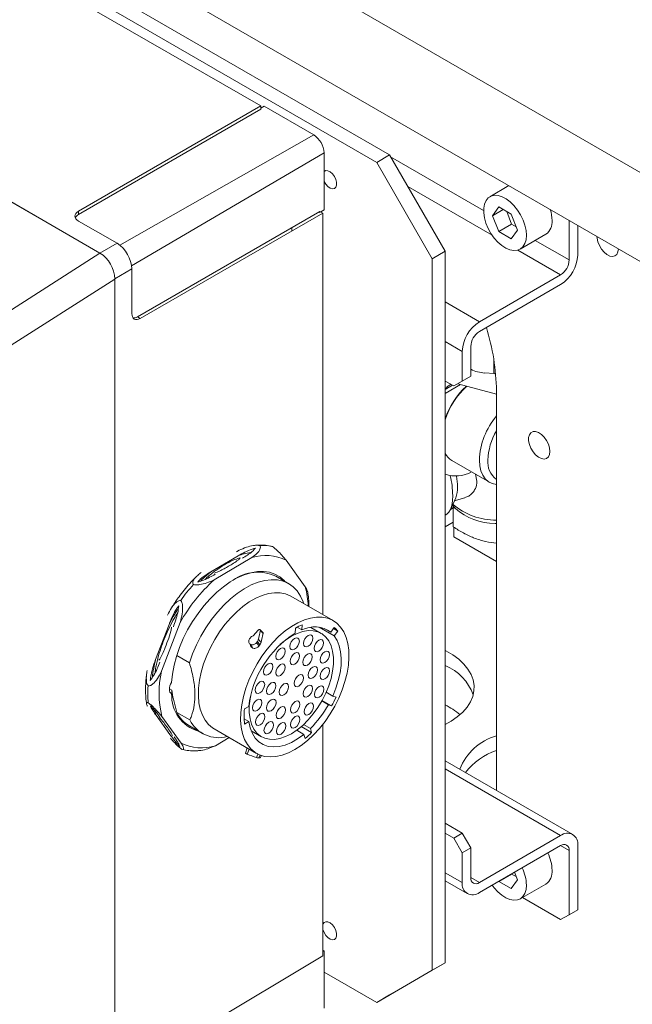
# Model space of a CAD drawing. Header units: millimetres. Extents: x 50 to 2915, y 50 to 2050.
# Tile 34 of 48: x 2258 to 2359, y 1341 to 1504. Entities that reach past the tile are written whole.
import ezdxf

# ---------------------------------------------------------------- set-up
doc = ezdxf.new("R2010")
doc.units = ezdxf.units.MM
doc.header["$LTSCALE"] = 10

msp = doc.modelspace()

# ---------------------------------------------------------------- linework, layer by layer
at = {"color": 7, "linetype": 'Continuous', "lineweight": 15}
for p, q in [((2149.262, 1600.309), (2396.75, 1457.437)), ((2149.262, 1585.611), (2396.75, 1442.74)), ((2318.968, 1481.315), (2217.144, 1540.096)), ((2316.847, 1480.09), (2215.023, 1538.872)), ((2226.756, 1530.361), (2297.689, 1489.412)), ((2184.052, 1515.359), (2271.097, 1465.109)), ((2271.061, 1465.089), (2184.087, 1515.298)), ((2267.537, 1472.006), (2297.689, 1489.412)), ((2297.689, 1488.869), (2267.537, 1471.463)), ((2297.689, 1489.412), (2297.689, 1488.869)), ((2297.689, 1489.03), (2298.261, 1489.349)), ((2306.452, 1484.62), (2298.261, 1489.349)), ((2308.148, 1472.223), (2308.148, 1481.682)), ((2316.847, 1480.09), (2318.968, 1481.315)), ((2318.968, 1481.315), (2328.16, 1465.393)), ((2326.039, 1464.169), (2316.847, 1480.09)), ((2338.718, 1476.24), (2335.56, 1474.417)), ((2336.018, 1471.272), (2337.045, 1472.718)), ((2337.045, 1472.718), (2339.086, 1471.532)), ((2267.537, 1471.463), (2267.537, 1472.006)), ((2307.447, 1471.968), (2277.295, 1454.561)), ((2307.917, 1471.696), (2277.765, 1454.29)), ((2307.306, 1471.886), (2307.447, 1471.805)), ((2307.447, 1471.805), (2307.447, 1471.968)), ((2307.447, 1471.968), (2307.917, 1471.696)), ((2308.148, 1472.223), (2307.586, 1471.888)), ((2307.917, 1471.696), (2307.917, 1405.352)), ((2337.781, 1472.29), (2336.018, 1471.272)), ((2337.034, 1468.641), (2336.018, 1471.272)), ((2338.346, 1471.962), (2339.155, 1469.866)), ((2339.086, 1471.532), (2340.101, 1468.901)), ((2273.925, 1466.713), (2267.549, 1470.394)), ((2302.845, 1469.311), (2302.845, 1468.768)), ((2337.034, 1468.641), (2339.155, 1469.866)), ((2339.155, 1469.866), (2339.894, 1469.437)), ((2348.666, 1463.963), (2348.666, 1470.498)), ((2350.081, 1469.681), (2350.081, 1464.779)), ((2339.075, 1467.456), (2337.034, 1468.641)), ((2340.101, 1468.901), (2339.075, 1467.456)), ((2340.56, 1465.756), (2344.802, 1468.206)), ((2271.097, 1465.109), (2273.925, 1466.713)), ((2252.7, 1453.378), (2271.061, 1465.089)), ((2328.16, 1465.393), (2326.039, 1464.169)), ((2328.16, 1347.811), (2328.16, 1465.393)), ((2326.039, 1346.587), (2326.039, 1464.169)), ((2276.375, 1462.47), (2273.572, 1460.822)), ((2276.375, 1455.106), (2276.375, 1462.47)), ((2333.817, 1453.757), (2347.252, 1461.513)), ((2255.198, 1449.102), (2273.536, 1460.798)), ((2273.536, 1460.798), (2273.536, 1319.544)), ((2273.572, 1460.822), (2273.572, 1319.479)), ((2333.817, 1452.124), (2347.252, 1459.88)), ((2277.295, 1454.561), (2277.765, 1454.29)), ((2330.989, 1448.859), (2330.989, 1443.959)), ((2332.403, 1449.675), (2332.403, 1444.776)), ((2334.715, 1445.282), (2336.238, 1445.188)), ((2336.45, 1445.118), (2336.519, 1445.062)), ((2329.574, 1443.143), (2328.16, 1443.959)), ((2330.709, 1443.384), (2328.16, 1441.912)), ((2330.989, 1443.959), (2329.574, 1443.143)), ((2329.574, 1443.143), (2330.989, 1443.959)), ((2336.646, 1441.794), (2330.282, 1443.498)), ((2332.403, 1444.776), (2330.989, 1443.959)), ((2332.403, 1444.776), (2330.989, 1443.959)), ((2336.646, 1442.323), (2336.646, 1377)), ((2329.287, 1430.798), (2335.474, 1427.226)), ((2333.408, 1427.383), (2333.181, 1428.55)), ((2329.024, 1422.688), (2329.911, 1424.681)), ((2329.669, 1424.137), (2331.425, 1424.654)), ((2329.498, 1422.991), (2329.041, 1422.727)), ((2329.37, 1423.466), (2329.52, 1423.265)), ((2329.498, 1423.019), (2329.52, 1423.265)), ((2329.498, 1419.856), (2329.498, 1423.019)), ((2329.856, 1422.885), (2329.498, 1423.019)), ((2328.16, 1421.803), (2328.163, 1421.804)), ((2336.646, 1420.343), (2336.406, 1420.433)), ((2329.574, 1418.219), (2329.574, 1419.81)), ((2329.574, 1418.219), (2336.646, 1414.137)), ((2294.094, 1415.992), (2293.651, 1415.732)), ((2299.477, 1416.642), (2299.615, 1416.606)), ((2289.417, 1412.422), (2293.934, 1415.074)), ((2289.965, 1411.096), (2296.215, 1414.767)), ((2301.874, 1414.337), (2305.046, 1409.949)), ((2302.312, 1410.467), (2300.16, 1411.709)), ((2309.635, 1404.36), (2302.649, 1408.393)), ((2304.756, 1407.177), (2304.702, 1407.457)), ((2280.297, 1397.927), (2282.522, 1403.75)), ((2281.285, 1395.993), (2284.363, 1404.051)), ((2297.272, 1402.807), (2296.423, 1401.832)), ((2298.028, 1402.396), (2297.592, 1402.846)), ((2298.069, 1402.223), (2297.622, 1402.724)), ((2303.342, 1402.285), (2303.398, 1403.133)), ((2303.683, 1403.288), (2304.47, 1402.834)), ((2304.526, 1403.682), (2304.47, 1402.834)), ((2307.669, 1402.262), (2305.959, 1403.249)), ((2307.351, 1403.269), (2309.832, 1401.837)), ((2309.257, 1402.436), (2308.157, 1403.07)), ((2309.257, 1402.436), (2309.833, 1403.244)), ((2309.699, 1403.055), (2310.408, 1402.645)), ((2310.408, 1402.645), (2309.832, 1401.837)), ((2295.968, 1401.526), (2295.847, 1401.372)), ((2297.551, 1400.379), (2297.13, 1400.911)), ((2297.733, 1400.758), (2297.293, 1401.251)), ((2295.931, 1400.471), (2296.002, 1400.431)), ((2295.931, 1400.471), (2296.24, 1399.902)), ((2296.311, 1399.861), (2296.002, 1400.431)), ((2296.311, 1399.861), (2296.24, 1399.902)), ((2297.4, 1400.186), (2296.979, 1400.719)), ((2283.789, 1398.597), (2285.898, 1397.38)), ((2282.573, 1393.084), (2282.983, 1392.848)), ((2283.818, 1389.201), (2283.264, 1391.369)), ((2307.836, 1391.17), (2309.402, 1390.266)), ((2309.575, 1391.894), (2308.501, 1392.514)), ((2309.575, 1391.894), (2310.122, 1391.689)), ((2280.101, 1389.536), (2280.367, 1388.726)), ((2294.982, 1389.773), (2295.696, 1390.192)), ((2307.789, 1391.086), (2308.855, 1390.471)), ((2309.402, 1390.266), (2308.855, 1390.471)), ((2282.66, 1385.555), (2280.367, 1388.726)), ((2284.514, 1384.13), (2281.342, 1388.518)), ((2285.97, 1387.959), (2283.818, 1389.201)), ((2295.715, 1387.672), (2294.928, 1388.126)), ((2285.874, 1386.962), (2288.025, 1385.72)), ((2289.99, 1386.465), (2296.976, 1382.432)), ((2295.715, 1387.672), (2295.001, 1387.253)), ((2303.626, 1386.248), (2304.807, 1385.566)), ((2306.087, 1385.865), (2304.384, 1386.848)), ((2305.897, 1386.545), (2304.772, 1387.194)), ((2305.897, 1386.545), (2306.087, 1385.865)), ((2307.917, 1387.199), (2307.917, 1348.958)), ((2292.456, 1385.041), (2290.173, 1383.7)), ((2296.1, 1386.171), (2297.81, 1385.183)), ((2304.996, 1384.887), (2304.807, 1385.566)), ((2295.418, 1383.331), (2295.169, 1382.451)), ((2297.577, 1382.168), (2297.347, 1381.677)), ((2297.606, 1381.716), (2297.781, 1382.073)), ((2349.252, 1369.034), (2328.16, 1381.21)), ((2336.646, 1377), (2336.638, 1376.358)), ((2328.16, 1370.878), (2330.989, 1369.246)), ((2328.16, 1369.246), (2329.574, 1368.429)), ((2330.989, 1369.246), (2329.574, 1368.429)), ((2329.574, 1368.429), (2330.989, 1365.98)), ((2330.989, 1369.246), (2332.403, 1366.796)), ((2333.817, 1361.08), (2347.252, 1368.836)), ((2330.989, 1365.98), (2332.403, 1366.796)), ((2332.403, 1366.796), (2332.403, 1361.897)), ((2347.252, 1367.203), (2333.817, 1359.447)), ((2350.081, 1367.203), (2350.081, 1356.588)), ((2330.989, 1365.98), (2330.989, 1361.08)), ((2348.666, 1355.771), (2348.666, 1366.386)), ((2337.034, 1361.266), (2339.155, 1362.491)), ((2339.143, 1362.522), (2339.155, 1362.491)), ((2339.155, 1362.491), (2339.894, 1362.061)), ((2339.612, 1362.793), (2340.101, 1361.526)), ((2328.16, 1361.36), (2331.817, 1359.249)), ((2337.034, 1361.266), (2337.022, 1361.297)), ((2339.075, 1360.081), (2337.034, 1361.266)), ((2340.101, 1361.526), (2339.075, 1360.081)), ((2340.56, 1358.381), (2344.802, 1360.831)), ((2340.938, 1358.6), (2347.252, 1354.955)), ((2347.252, 1354.955), (2348.666, 1355.771)), ((2348.666, 1355.771), (2347.252, 1354.955)), ((2350.081, 1356.588), (2348.666, 1355.771)), ((2350.081, 1356.588), (2348.666, 1355.771)), ((2277.765, 1330.939), (2307.917, 1348.958)), ((2308.148, 1349.798), (2307.917, 1349.931)), ((2307.917, 1349.665), (2308.148, 1349.798)), ((2308.148, 1349.798), (2308.148, 1340.339)), ((2328.16, 1347.811), (2318.968, 1342.503)), ((2326.039, 1346.587), (2328.16, 1347.811)), ((2308.148, 1346.3), (2316.847, 1341.278)), ((2316.847, 1341.278), (2326.039, 1346.587)), ((2318.968, 1342.503), (2316.847, 1341.278))]:
    msp.add_line(p, q, dxfattribs=at)
at = {"color": 8, "linetype": 'Continuous', "lineweight": 15}
for p, q in [((2306.452, 1484.62), (2274.36, 1466.417)), ((2276.336, 1462.994), (2308.148, 1481.682)), ((2319.147, 1481.004), (2334.524, 1472.127)), ((2335.939, 1468.044), (2321.976, 1476.105)), ((2343.059, 1467.2), (2348.666, 1463.963)), ((2347.252, 1461.513), (2340.18, 1465.596)), ((2328.16, 1457.023), (2333.817, 1453.757)), ((2328.16, 1450.491), (2330.989, 1448.859)), ((2336.238, 1447.334), (2336.238, 1445.188)), ((2336.45, 1445.755), (2336.45, 1445.118)), ((2328.16, 1442.544), (2329.386, 1443.251)), ((2330.282, 1443.551), (2330.282, 1443.498)), ((2328.16, 1419.852), (2329.498, 1420.624)), ((2295.774, 1383.126), (2295.427, 1382.305)), ((2297.201, 1382.311), (2296.962, 1381.745)), ((2328.16, 1379.857), (2347.252, 1368.836)), ((2348.666, 1366.386), (2347.252, 1367.203)), ((2330.989, 1361.08), (2328.16, 1362.713)), ((2333.817, 1361.08), (2332.403, 1361.897))]:
    msp.add_line(p, q, dxfattribs=at)
at = {"color": 7, "linetype": 'Continuous', "lineweight": 15, "flags": 128}
for points in [[(2308.148, 1476.935), (2308.43, 1476.472), (2308.782, 1476.091), (2309.165, 1475.833), (2309.537, 1475.727), (2309.859, 1475.784), (2310.094, 1475.998), (2310.219, 1476.346), (2310.219, 1476.789), (2310.094, 1477.281), (2309.859, 1477.767), (2309.537, 1478.195), (2309.165, 1478.519), (2308.782, 1478.703), (2308.43, 1478.728), (2308.148, 1478.591)], [(2341.595, 1468.033), (2341.529, 1467.299), (2341.338, 1466.665), (2341.028, 1466.155), (2340.611, 1465.787), (2340.102, 1465.575), (2339.518, 1465.526), (2338.882, 1465.641), (2338.217, 1465.917), (2337.546, 1466.344), (2336.893, 1466.906), (2336.282, 1467.583), (2335.736, 1468.351), (2335.274, 1469.181), (2334.912, 1470.044), (2334.664, 1470.909), (2334.539, 1471.744), (2334.541, 1472.519), (2334.671, 1473.206), (2334.922, 1473.78), (2335.287, 1474.221), (2335.753, 1474.512), (2336.302, 1474.644), (2336.914, 1474.611), (2337.568, 1474.414), (2338.239, 1474.061), (2338.904, 1473.564), (2339.538, 1472.941), (2340.12, 1472.216), (2340.626, 1471.413), (2341.04, 1470.563), (2341.346, 1469.695), (2341.533, 1468.841), (2341.595, 1468.033)], [(2356.798, 1465.801), (2356.732, 1465.288), (2356.541, 1464.888), (2356.237, 1464.633), (2355.844, 1464.539), (2355.39, 1464.615), (2354.91, 1464.854), (2354.438, 1465.239), (2354.011, 1465.742), (2353.659, 1466.324), (2353.409, 1466.944), (2353.279, 1467.554), (2353.263, 1467.844)], [(2345.484, 1432.321), (2345.419, 1431.808), (2345.227, 1431.409), (2344.923, 1431.153), (2344.53, 1431.06), (2344.076, 1431.136), (2343.596, 1431.375), (2343.125, 1431.76), (2342.697, 1432.263), (2342.345, 1432.845), (2342.095, 1433.465), (2341.965, 1434.075), (2341.965, 1434.631), (2342.095, 1435.091), (2342.345, 1435.422), (2342.697, 1435.598), (2343.125, 1435.607), (2343.596, 1435.448), (2344.076, 1435.133), (2344.53, 1434.685), (2344.923, 1434.137), (2345.227, 1433.531), (2345.419, 1432.91), (2345.484, 1432.321)], [(2333.817, 1430.889), (2333.88, 1429.952), (2334.068, 1429.109), (2334.377, 1428.378), (2334.8, 1427.777), (2335.327, 1427.318), (2335.947, 1427.011), (2336.646, 1426.865)], [(2329.41, 1425.03), (2329.369, 1424.15), (2329.248, 1423.383), (2329.05, 1422.749), (2328.78, 1422.262), (2328.444, 1421.936), (2328.163, 1421.804)], [(2282.94, 1394.146), (2283.083, 1395.539), (2283.352, 1396.979), (2283.743, 1398.447), (2284.251, 1399.924), (2284.87, 1401.393), (2285.591, 1402.834), (2286.407, 1404.232), (2287.308, 1405.567), (2288.281, 1406.824), (2289.315, 1407.987), (2290.397, 1409.041), (2291.514, 1409.974), (2292.651, 1410.774), (2293.795, 1411.431), (2294.932, 1411.936), (2296.047, 1412.285), (2297.127, 1412.471), (2298.158, 1412.494), (2299.128, 1412.352), (2300.024, 1412.048), (2300.836, 1411.584), (2301.553, 1410.968), (2301.679, 1410.832)], [(2289.417, 1412.422), (2288.427, 1411.572), (2287.795, 1410.975)], [(2304.702, 1407.457), (2304.26, 1408.43), (2303.699, 1409.268), (2303.028, 1409.961), (2302.254, 1410.5), (2301.388, 1410.877), (2300.442, 1411.089), (2299.427, 1411.131), (2298.356, 1411.004), (2297.244, 1410.709), (2296.105, 1410.25), (2294.954, 1409.633), (2293.806, 1408.867), (2292.675, 1407.96), (2291.577, 1406.924), (2290.525, 1405.774), (2289.534, 1404.525), (2288.616, 1403.191), (2287.784, 1401.791), (2287.047, 1400.344), (2286.416, 1398.867), (2285.898, 1397.38)], [(2302.649, 1408.393), (2302.555, 1408.446), (2301.751, 1408.782), (2300.872, 1408.958), (2299.928, 1408.973), (2298.934, 1408.825), (2297.903, 1408.518), (2296.85, 1408.055), (2295.789, 1407.442), (2294.736, 1406.689), (2293.705, 1405.807), (2292.71, 1404.806), (2291.767, 1403.702), (2290.887, 1402.51), (2290.084, 1401.247), (2289.368, 1399.93), (2288.749, 1398.578), (2288.237, 1397.209), (2287.839, 1395.844), (2287.559, 1394.501), (2287.403, 1393.2), (2287.371, 1391.957), (2287.465, 1390.792), (2287.684, 1389.719), (2288.024, 1388.755), (2288.48, 1387.913), (2289.046, 1387.204), (2289.714, 1386.639), (2289.99, 1386.465)], [(2303.305, 1383.059), (2302.247, 1382.52), (2301.203, 1382.134), (2300.188, 1381.906), (2299.218, 1381.84), (2298.304, 1381.935), (2297.461, 1382.192), (2296.7, 1382.605), (2296.032, 1383.171), (2295.466, 1383.88), (2295.01, 1384.722), (2294.67, 1385.686), (2294.452, 1386.759), (2294.357, 1387.924), (2294.389, 1389.167), (2294.545, 1390.468), (2294.825, 1391.811), (2295.224, 1393.176), (2295.736, 1394.545), (2296.354, 1395.897), (2297.07, 1397.214), (2297.873, 1398.477), (2298.753, 1399.669), (2299.697, 1400.773), (2300.691, 1401.773), (2301.722, 1402.656), (2302.775, 1403.409), (2303.836, 1404.021), (2304.889, 1404.485), (2305.92, 1404.792), (2306.914, 1404.94), (2307.858, 1404.925), (2308.737, 1404.749), (2309.541, 1404.413), (2310.257, 1403.923), (2310.875, 1403.284), (2311.387, 1402.507), (2311.786, 1401.602), (2312.065, 1400.582), (2312.222, 1399.461), (2312.253, 1398.255), (2312.159, 1396.981), (2311.941, 1395.656), (2311.601, 1394.3), (2311.145, 1392.931), (2310.579, 1391.568), (2309.91, 1390.232), (2309.149, 1388.939), (2308.306, 1387.709), (2307.393, 1386.559), (2306.423, 1385.505), (2305.408, 1384.562), (2304.364, 1383.742), (2303.305, 1383.059)], [(2302.74, 1401.774), (2303.689, 1402.247), (2304.621, 1402.561), (2305.517, 1402.711), (2306.362, 1402.693), (2307.14, 1402.508), (2307.835, 1402.159), (2308.436, 1401.654), (2308.93, 1401), (2309.309, 1400.211), (2309.566, 1399.301), (2309.696, 1398.288), (2309.696, 1397.189), (2309.566, 1396.025), (2309.309, 1394.819), (2308.93, 1393.592), (2308.436, 1392.368), (2307.835, 1391.169), (2307.14, 1390.017), (2306.362, 1388.935), (2305.517, 1387.942), (2304.621, 1387.056), (2303.689, 1386.295), (2302.74, 1385.672), (2301.79, 1385.198), (2300.859, 1384.884), (2299.962, 1384.735), (2299.117, 1384.752), (2298.34, 1384.937), (2297.644, 1385.286), (2297.044, 1385.792), (2296.549, 1386.445), (2296.17, 1387.234), (2295.913, 1388.144), (2295.784, 1389.158), (2295.784, 1390.257), (2295.913, 1391.42), (2296.025, 1392.014)], [(2300.862, 1400.392), (2301.79, 1401.151), (2302.74, 1401.774)], [(2303.282, 1399.64), (2302.984, 1399.536), (2302.732, 1399.585), (2302.563, 1399.779), (2302.504, 1400.089), (2302.563, 1400.467), (2302.732, 1400.856), (2302.984, 1401.196), (2303.282, 1401.436), (2303.58, 1401.54), (2303.832, 1401.491), (2304.001, 1401.296), (2304.06, 1400.987), (2304.001, 1400.609), (2303.832, 1400.22), (2303.58, 1399.88), (2303.282, 1399.64)], [(2305.525, 1400.118), (2305.228, 1400.015), (2304.975, 1400.064), (2304.807, 1400.258), (2304.747, 1400.567), (2304.807, 1400.945), (2304.975, 1401.334), (2305.228, 1401.674), (2305.525, 1401.914), (2305.823, 1402.018), (2306.075, 1401.969), (2306.244, 1401.775), (2306.303, 1401.465), (2306.244, 1401.087), (2306.075, 1400.699), (2305.823, 1400.358), (2305.525, 1400.118)], [(2307.287, 1399.335), (2306.989, 1399.232), (2306.737, 1399.281), (2306.568, 1399.475), (2306.509, 1399.784), (2306.568, 1400.162), (2306.737, 1400.551), (2306.989, 1400.891), (2307.287, 1401.132), (2307.585, 1401.235), (2307.837, 1401.186), (2308.006, 1400.992), (2308.065, 1400.682), (2308.006, 1400.304), (2307.837, 1399.916), (2307.585, 1399.575), (2307.287, 1399.335)], [(2309.832, 1401.837), (2310.301, 1401.091), (2310.653, 1400.215), (2310.881, 1399.224), (2310.98, 1398.135), (2310.95, 1396.965), (2310.79, 1395.735), (2310.504, 1394.465), (2310.097, 1393.178), (2309.575, 1391.894)], [(2300.945, 1397.983), (2300.647, 1397.88), (2300.395, 1397.929), (2300.226, 1398.123), (2300.167, 1398.432), (2300.226, 1398.81), (2300.395, 1399.199), (2300.647, 1399.539), (2300.945, 1399.779), (2301.242, 1399.883), (2301.495, 1399.834), (2301.663, 1399.64), (2301.723, 1399.33), (2301.663, 1398.952), (2301.495, 1398.564), (2301.242, 1398.223), (2300.945, 1397.983)], [(2308.263, 1397.427), (2307.965, 1397.323), (2307.713, 1397.372), (2307.544, 1397.566), (2307.485, 1397.876), (2307.544, 1398.254), (2307.713, 1398.642), (2307.965, 1398.983), (2308.263, 1399.223), (2308.56, 1399.326), (2308.813, 1399.277), (2308.981, 1399.083), (2309.04, 1398.774), (2308.981, 1398.396), (2308.813, 1398.007), (2308.56, 1397.667), (2308.263, 1397.427)], [(2328.16, 1387.222), (2329.146, 1387.769), (2330.175, 1388.475), (2331.059, 1389.244), (2331.784, 1390.066), (2332.343, 1390.931), (2332.727, 1391.827), (2332.932, 1392.742), (2332.955, 1393.664), (2332.795, 1394.583), (2332.456, 1395.484), (2331.94, 1396.358), (2331.255, 1397.192), (2330.41, 1397.975), (2329.416, 1398.698), (2328.286, 1399.35), (2328.16, 1399.414)], [(2303.323, 1397.188), (2303.026, 1397.085), (2302.773, 1397.134), (2302.605, 1397.328), (2302.545, 1397.637), (2302.605, 1398.015), (2302.773, 1398.404), (2303.026, 1398.744), (2303.323, 1398.984), (2303.621, 1399.088), (2303.873, 1399.039), (2304.042, 1398.845), (2304.101, 1398.535), (2304.042, 1398.157), (2303.873, 1397.769), (2303.621, 1397.428), (2303.323, 1397.188)], [(2305.428, 1397.028), (2305.131, 1396.924), (2304.878, 1396.974), (2304.71, 1397.168), (2304.65, 1397.477), (2304.71, 1397.855), (2304.878, 1398.244), (2305.131, 1398.584), (2305.428, 1398.824), (2305.726, 1398.928), (2305.978, 1398.879), (2306.147, 1398.685), (2306.206, 1398.375), (2306.147, 1397.997), (2305.978, 1397.609), (2305.726, 1397.268), (2305.428, 1397.028)], [(2298.918, 1395.434), (2298.62, 1395.331), (2298.368, 1395.38), (2298.199, 1395.574), (2298.14, 1395.884), (2298.199, 1396.261), (2298.368, 1396.65), (2298.62, 1396.991), (2298.918, 1397.231), (2299.216, 1397.334), (2299.468, 1397.285), (2299.637, 1397.091), (2299.696, 1396.782), (2299.637, 1396.404), (2299.468, 1396.015), (2299.216, 1395.675), (2298.918, 1395.434)], [(2300.945, 1395.306), (2300.648, 1395.203), (2300.395, 1395.252), (2300.227, 1395.446), (2300.168, 1395.756), (2300.227, 1396.133), (2300.395, 1396.522), (2300.648, 1396.863), (2300.945, 1397.103), (2301.243, 1397.206), (2301.495, 1397.157), (2301.664, 1396.963), (2301.723, 1396.654), (2301.664, 1396.276), (2301.495, 1395.887), (2301.243, 1395.547), (2300.945, 1395.306)], [(2306.275, 1394.901), (2305.977, 1394.798), (2305.725, 1394.847), (2305.557, 1395.041), (2305.497, 1395.35), (2305.557, 1395.728), (2305.725, 1396.117), (2305.977, 1396.457), (2306.275, 1396.697), (2306.573, 1396.801), (2306.825, 1396.752), (2306.994, 1396.558), (2307.053, 1396.248), (2306.994, 1395.87), (2306.825, 1395.482), (2306.573, 1395.141), (2306.275, 1394.901)], [(2308.283, 1394.722), (2307.985, 1394.619), (2307.733, 1394.668), (2307.564, 1394.862), (2307.505, 1395.171), (2307.564, 1395.549), (2307.733, 1395.938), (2307.985, 1396.278), (2308.283, 1396.519), (2308.581, 1396.622), (2308.833, 1396.573), (2309.002, 1396.379), (2309.061, 1396.069), (2309.002, 1395.692), (2308.833, 1395.303), (2308.581, 1394.962), (2308.283, 1394.722)], [(2303.977, 1393.551), (2303.679, 1393.448), (2303.427, 1393.497), (2303.259, 1393.691), (2303.199, 1394), (2303.259, 1394.378), (2303.427, 1394.767), (2303.679, 1395.107), (2303.977, 1395.348), (2304.275, 1395.451), (2304.527, 1395.402), (2304.696, 1395.208), (2304.755, 1394.898), (2304.696, 1394.521), (2304.527, 1394.132), (2304.275, 1393.791), (2303.977, 1393.551)], [(2282.94, 1394.146), (2282.783, 1393.861), (2282.665, 1393.565), (2282.594, 1393.271), (2282.571, 1392.994), (2282.598, 1392.746), (2282.673, 1392.538), (2282.794, 1392.382), (2282.954, 1392.283)], [(2297.552, 1392.434), (2297.254, 1392.331), (2297.002, 1392.38), (2296.833, 1392.574), (2296.774, 1392.884), (2296.833, 1393.262), (2297.002, 1393.65), (2297.254, 1393.991), (2297.552, 1394.231), (2297.85, 1394.334), (2298.102, 1394.285), (2298.271, 1394.091), (2298.33, 1393.782), (2298.271, 1393.404), (2298.102, 1393.015), (2297.85, 1392.675), (2297.552, 1392.434)], [(2299.407, 1392.263), (2299.109, 1392.16), (2298.857, 1392.209), (2298.688, 1392.403), (2298.629, 1392.713), (2298.688, 1393.09), (2298.857, 1393.479), (2299.109, 1393.82), (2299.407, 1394.06), (2299.705, 1394.163), (2299.957, 1394.114), (2300.126, 1393.92), (2300.185, 1393.611), (2300.126, 1393.233), (2299.957, 1392.844), (2299.705, 1392.504), (2299.407, 1392.263)], [(2301.502, 1392.098), (2301.205, 1391.994), (2300.952, 1392.043), (2300.784, 1392.237), (2300.725, 1392.547), (2300.784, 1392.925), (2300.952, 1393.313), (2301.205, 1393.654), (2301.502, 1393.894), (2301.8, 1393.998), (2302.052, 1393.948), (2302.221, 1393.754), (2302.28, 1393.445), (2302.221, 1393.067), (2302.052, 1392.678), (2301.8, 1392.338), (2301.502, 1392.098)], [(2305.468, 1391.802), (2305.17, 1391.699), (2304.918, 1391.748), (2304.749, 1391.942), (2304.69, 1392.252), (2304.749, 1392.63), (2304.918, 1393.018), (2305.17, 1393.359), (2305.468, 1393.599), (2305.766, 1393.702), (2306.018, 1393.653), (2306.186, 1393.459), (2306.246, 1393.15), (2306.186, 1392.772), (2306.018, 1392.383), (2305.766, 1392.043), (2305.468, 1391.802)], [(2307.345, 1391.69), (2307.047, 1391.586), (2306.795, 1391.635), (2306.626, 1391.829), (2306.567, 1392.139), (2306.626, 1392.517), (2306.795, 1392.906), (2307.047, 1393.246), (2307.345, 1393.486), (2307.643, 1393.59), (2307.895, 1393.541), (2308.064, 1393.346), (2308.123, 1393.037), (2308.064, 1392.659), (2307.895, 1392.27), (2307.643, 1391.93), (2307.345, 1391.69)], [(2297.083, 1389.502), (2296.785, 1389.398), (2296.533, 1389.448), (2296.364, 1389.642), (2296.305, 1389.951), (2296.364, 1390.329), (2296.533, 1390.718), (2296.785, 1391.058), (2297.083, 1391.298), (2297.381, 1391.402), (2297.633, 1391.353), (2297.802, 1391.159), (2297.861, 1390.849), (2297.802, 1390.471), (2297.633, 1390.083), (2297.381, 1389.742), (2297.083, 1389.502)], [(2299.428, 1389.483), (2299.13, 1389.379), (2298.878, 1389.428), (2298.709, 1389.623), (2298.65, 1389.932), (2298.709, 1390.31), (2298.878, 1390.699), (2299.13, 1391.039), (2299.428, 1391.279), (2299.726, 1391.383), (2299.978, 1391.334), (2300.147, 1391.14), (2300.206, 1390.83), (2300.147, 1390.452), (2299.978, 1390.063), (2299.726, 1389.723), (2299.428, 1389.483)], [(2300.999, 1388.266), (2300.701, 1388.163), (2300.449, 1388.212), (2300.28, 1388.406), (2300.221, 1388.715), (2300.28, 1389.093), (2300.449, 1389.482), (2300.701, 1389.822), (2300.999, 1390.062), (2301.296, 1390.166), (2301.549, 1390.117), (2301.717, 1389.923), (2301.777, 1389.613), (2301.717, 1389.235), (2301.549, 1388.847), (2301.296, 1388.506), (2300.999, 1388.266)], [(2303.384, 1389.182), (2303.086, 1389.079), (2302.834, 1389.128), (2302.665, 1389.322), (2302.606, 1389.631), (2302.665, 1390.009), (2302.834, 1390.398), (2303.086, 1390.738), (2303.384, 1390.978), (2303.682, 1391.082), (2303.934, 1391.033), (2304.103, 1390.839), (2304.162, 1390.529), (2304.103, 1390.151), (2303.934, 1389.763), (2303.682, 1389.422), (2303.384, 1389.182)], [(2305.611, 1388.853), (2305.313, 1388.75), (2305.061, 1388.799), (2304.892, 1388.993), (2304.833, 1389.303), (2304.892, 1389.681), (2305.061, 1390.069), (2305.313, 1390.41), (2305.611, 1390.65), (2305.908, 1390.753), (2306.161, 1390.704), (2306.329, 1390.51), (2306.389, 1390.201), (2306.329, 1389.823), (2306.161, 1389.434), (2305.908, 1389.094), (2305.611, 1388.853)], [(2297.592, 1387.144), (2297.295, 1387.04), (2297.042, 1387.09), (2296.874, 1387.284), (2296.814, 1387.593), (2296.874, 1387.971), (2297.042, 1388.36), (2297.295, 1388.7), (2297.592, 1388.94), (2297.89, 1389.044), (2298.142, 1388.995), (2298.311, 1388.801), (2298.37, 1388.491), (2298.311, 1388.113), (2298.142, 1387.725), (2297.89, 1387.384), (2297.592, 1387.144)], [(2303.38, 1386.704), (2303.082, 1386.6), (2302.83, 1386.649), (2302.662, 1386.843), (2302.602, 1387.153), (2302.662, 1387.531), (2302.83, 1387.92), (2303.082, 1388.26), (2303.38, 1388.5), (2303.678, 1388.604), (2303.93, 1388.555), (2304.099, 1388.361), (2304.158, 1388.051), (2304.099, 1387.673), (2303.93, 1387.284), (2303.678, 1386.944), (2303.38, 1386.704)], [(2304.807, 1385.566), (2303.782, 1384.821), (2302.749, 1384.231), (2301.726, 1383.806), (2300.732, 1383.556), (2299.784, 1383.483), (2298.9, 1383.59), (2298.095, 1383.874), (2297.385, 1384.331), (2296.782, 1384.951), (2296.297, 1385.725), (2295.939, 1386.637), (2295.715, 1387.672)], [(2298.991, 1385.768), (2298.694, 1385.665), (2298.441, 1385.714), (2298.273, 1385.908), (2298.214, 1386.217), (2298.273, 1386.595), (2298.441, 1386.984), (2298.694, 1387.324), (2298.991, 1387.565), (2299.289, 1387.668), (2299.541, 1387.619), (2299.71, 1387.425), (2299.769, 1387.115), (2299.71, 1386.737), (2299.541, 1386.349), (2299.289, 1386.008), (2298.991, 1385.768)], [(2301.039, 1385.612), (2300.741, 1385.509), (2300.489, 1385.558), (2300.32, 1385.752), (2300.261, 1386.062), (2300.32, 1386.44), (2300.489, 1386.828), (2300.741, 1387.169), (2301.039, 1387.409), (2301.336, 1387.512), (2301.589, 1387.463), (2301.757, 1387.269), (2301.817, 1386.96), (2301.757, 1386.582), (2301.589, 1386.193), (2301.336, 1385.853), (2301.039, 1385.612)], [(2341.595, 1360.658), (2341.529, 1359.923), (2341.338, 1359.29), (2341.028, 1358.78), (2340.611, 1358.412), (2340.102, 1358.2), (2339.518, 1358.15), (2338.882, 1358.266), (2338.217, 1358.542), (2337.546, 1358.969), (2336.893, 1359.531), (2336.282, 1360.208), (2335.938, 1360.671)], [(2307.917, 1353.561), (2307.965, 1353.317), (2308.148, 1352.821), (2308.43, 1352.358), (2308.782, 1351.977), (2309.165, 1351.719), (2309.537, 1351.613), (2309.859, 1351.67), (2310.094, 1351.884), (2310.219, 1352.231), (2310.219, 1352.675), (2310.094, 1353.166), (2309.859, 1353.652), (2309.537, 1354.081), (2309.165, 1354.405), (2308.782, 1354.589), (2308.43, 1354.614), (2308.148, 1354.476), (2307.965, 1354.192), (2307.917, 1354.003)]]:
    msp.add_lwpolyline(points, dxfattribs=at)
at = {"color": 7, "linetype": 'Continuous', "lineweight": 15}
for centre, radius, start, end in [((2304.466, 1481.515), 3.686, 2.60548, 57.39452), ((2339.518, 1470.387), 6.321, 0.85985, 17.62671), ((2343.381, 1470.226), 2.47, 305.11632, 5.95534), ((2271.056, 1462.227), 5.325, 2.60548, 57.39452), ((2268.198, 1460.578), 5.379, 2.60548, 57.39452), ((2343.94, 1465.059), 6.147, 302.60548, 357.39452), ((2345.596, 1464.103), 3.074, 302.60548, 357.39452), ((2337.13, 1448.579), 6.147, 122.60548, 177.39452), ((2335.473, 1449.535), 3.074, 122.60548, 177.39452), ((2299.511, 1441.79), 37.138, 0.82288, 17.23959), ((2335.08, 1451.354), 6.084, 243.89527, 266.56174), ((2336.228, 1444.806), 0.383, 54.56696, 88.44458), ((2340.336, 1433.641), 12.83, 132.36466, 161.61987), ((2340.774, 1433.39), 13.275, 132.92906, 161.83455), ((2345.896, 1430.396), 12.089, 139.92426, 177.66438), ((2345.241, 1430.566), 10.015, 149.12334, 178.15104), ((2330.814, 1433.353), 2.976, 206.91475, 239.13144), ((2338.703, 1430.525), 3.491, 174.01438, 233.88618), ((2329.95, 1433.47), 5.207, 249.8984, 299.46592), ((2313.865, 1424.798), 15.546, 0.85598, 13.07146), ((2319.159, 1426.314), 11.042, 0.64187, 10.09354), ((2325.866, 1426.249), 4.338, 338.8098, 2.49333), ((2336.532, 1431.874), 10.894, 229.3412, 270.59566), ((2333.231, 1426.207), 4.736, 218.41394, 224.55299), ((2336.465, 1430.566), 10.133, 229.2894, 269.66916), ((2337.208, 1434.962), 14.551, 266.84034, 267.78346), ((2297.538, 1405.512), 10.219, 99.00254, 110.65199), ((2297.996, 1409.205), 7.576, 77.65817, 93.64436), ((2298.537, 1407.886), 7.263, 62.65264, 108.64989), ((2297.196, 1405.331), 7.033, 65.07027, 125.58258), ((2308.726, 1390.427), 27.914, 132.22956, 150.78478), ((2309.015, 1390.318), 30.085, 138.32377, 144.69057), ((2292.57, 1406.52), 12.939, 0.98746, 15.36611), ((2308.88, 1390.178), 29.647, 147.06976, 152.75565), ((2308.279, 1394.531), 9.89, 112.30315, 119.57397), ((2306.539, 1398.731), 4.595, 53.7408, 116.75853), ((2307.042, 1399.988), 4.289, 38.27822, 49.38549), ((2312.386, 1388.102), 16.821, 122.52457, 172.8623), ((2301.233, 1392.594), 21.604, 165.70829, 173.58277), ((2296.945, 1392.374), 16.073, 166.98817, 193.88161), ((2324.967, 1389.268), 8.333, 19.82353, 67.46701), ((2296.261, 1392.305), 17.245, 175.81982, 185.04996), ((2292.215, 1393.839), 9.285, 186.12857, 195.42798), ((2289.144, 1392.028), 6.196, 177.63935, 253.57969), ((2291.628, 1400.145), 20.335, 330.93434, 335.42985), ((2305.933, 1388.596), 11.014, 173.86525, 187.00453), ((2293.283, 1399.126), 17.816, 315.07444, 330.93198), ((2322.86, 1379.682), 11.986, 49.73222, 63.75637), ((2288.537, 1391.469), 5.235, 205.67003, 239.4237), ((2290.718, 1390.326), 5.306, 206.49511, 285.66114), ((2295.03, 1397.087), 15.753, 309.244, 314.57397), ((2339.238, 1376.402), 9.31, 106.16915, 158.4903), ((2287.85, 1390.581), 7.263, 242.65264, 288.64989), ((2340.329, 1372.175), 11.333, 108.96661, 141.1672), ((2348.356, 1367.482), 1.747, 350.78596, 129.20329), ((2347.804, 1366.526), 0.873, 350.78596, 129.20329), ((2338.882, 1362.916), 6.958, 1.57243, 26.10739), ((2334.639, 1360.467), 6.958, 1.57243, 26.10739), ((2333.265, 1361.757), 0.873, 170.78596, 309.20329), ((2343.381, 1362.851), 2.47, 305.11632, 5.95534), ((2332.713, 1360.801), 1.747, 170.78596, 309.20329)]:
    msp.add_arc(centre, radius, start, end, dxfattribs=at)
for centre, major_axis, ratio, start_param, end_param in [((2268.963, 1471.196), (2, -0.015), 0.5722274, 2.3692083, 3.9312779), ((2268.963, 1470.653), (2, -0.015), 0.5722274, 2.3692083, 2.9063408), ((2277.777, 1455.93), (0.987, 1.74), 0.5723212, 2.3518254, 3.9138951), ((2277.307, 1456.202), (0.987, 1.74), 0.5723212, 3.3767839, 3.9138951), ((2329.221, 1442.886), (1.496, 0.28), 0.410685, 0.7086704, 0.7671854), ((2303.112, 1393.508), (-0.71, 15.68), 0.4044848, 0.9243408, 1.0360904), ((2302.878, 1393.643), (6.465, 12.038), 0.6461818, 1.2977886, 1.3160913), ((2303.112, 1393.508), (-0.658, 14.532), 0.4044848, 0.9094825, 1.0302393), ((2302.878, 1393.643), (5.991, 11.156), 0.6461818, 1.2977886, 1.3175371), ((2303.112, 1393.508), (15.299, 2.042), 0.809177, 4.0818943, 4.1936439)]:
    msp.add_ellipse(centre, major_axis=major_axis, ratio=ratio, start_param=start_param, end_param=end_param, dxfattribs=at)
for points, knots in [([(2329.101, 1443.416), (2328.938, 1443.317), (2328.573, 1443.097), (2328.294, 1442.747), (2328.162, 1442.546), (2328.16, 1442.544)], [0, 0, 0, 0, 0.44311086, 0.99404795, 1, 1, 1, 1]), ([(2331.407, 1424.711), (2331.636, 1424.773), (2332.067, 1424.889), (2332.618, 1425.363), (2333.134, 1426.027), (2333.388, 1426.752), (2333.404, 1427.276), (2333.408, 1427.383)], [0, 0, 0, 0, 0.2196923, 0.4145395, 0.6152262, 0.9209339, 1, 1, 1, 1]), ([(2336.646, 1417.154), (2336.054, 1417.228), (2334.818, 1417.382), (2332.969, 1417.963), (2331.164, 1418.809), (2330.056, 1419.505), (2329.498, 1419.856)], [0, 0, 0, 0, 0.2522585, 0.5271384, 0.7614026, 1, 1, 1, 1]), ([(2293.934, 1415.074), (2294.297, 1415.276), (2295.028, 1415.681), (2295.987, 1416.119), (2296.622, 1416.296), (2296.799, 1416.345)], [0, 0, 0, 0, 0.4164351, 0.8371893, 1, 1, 1, 1]), ([(2297.514, 1416.766), (2297.378, 1416.789), (2297.037, 1416.847), (2296.253, 1416.768), (2295.223, 1416.489), (2294.49, 1416.166), (2294.094, 1415.992)], [0, 0, 0, 0, 0.1118155, 0.2782322, 0.6101955, 1, 1, 1, 1]), ([(2296.799, 1416.345), (2296.627, 1416.151), (2296.262, 1415.737), (2295.489, 1415.192), (2294.92, 1414.839), (2294.641, 1414.666)], [0, 0, 0, 0, 0.310297, 0.6620249, 1, 1, 1, 1]), ([(2297.514, 1416.766), (2297.556, 1416.686), (2297.658, 1416.489), (2297.53, 1416.031), (2297.059, 1415.429), (2296.511, 1414.999), (2296.215, 1414.767)], [0, 0, 0, 0, 0.1118155, 0.2782322, 0.6101955, 1, 1, 1, 1]), ([(2299.532, 1416.625), (2299.178, 1416.695), (2298.466, 1416.835), (2297.503, 1416.873), (2296.897, 1416.811), (2296.671, 1416.788)], [0, 0, 0, 0, 0.3829954, 0.7691734, 1, 1, 1, 1]), ([(2299.615, 1416.606), (2299.728, 1416.521), (2300.01, 1416.31), (2300.57, 1415.8), (2301.23, 1415.112), (2301.648, 1414.609), (2301.874, 1414.337)], [0, 0, 0, 0, 0.1118155, 0.2782322, 0.6101955, 1, 1, 1, 1]), ([(2294.282, 1414.717), (2294.166, 1414.599), (2293.66, 1414.087), (2292.665, 1413.539), (2291.638, 1412.946), (2290.902, 1412.536), (2290.324, 1412.327), (2290.034, 1412.222)], [0, 0, 0, 0, 0.1152068, 0.5000181, 0.6652334, 0.8314355, 1, 1, 1, 1]), ([(2287.843, 1412.321), (2287.641, 1412.164), (2287.234, 1411.849), (2286.771, 1411.381), (2286.484, 1410.929), (2286.399, 1410.573), (2286.511, 1410.38), (2286.544, 1410.322)], [0, 0, 0, 0, 0.2648265, 0.53266388, 0.72436865, 0.91803938, 1, 1, 1, 1]), ([(2287.26, 1410.742), (2287.405, 1410.912), (2287.7, 1411.256), (2288.442, 1411.813), (2289.044, 1412.189), (2289.417, 1412.422)], [0, 0, 0, 0, 0.2694269, 0.5460137, 1, 1, 1, 1]), ([(2287.088, 1411.684), (2287.04, 1411.638), (2286.642, 1411.267), (2285.942, 1410.506), (2285.017, 1409.43), (2284.247, 1408.431), (2283.595, 1407.512), (2283.109, 1406.788), (2282.829, 1406.32), (2282.727, 1406.15)], [0, 0, 0, 0, 0.029526, 0.2419022, 0.445546, 0.6367221, 0.7731762, 0.9175362, 1, 1, 1, 1]), ([(2286.544, 1410.322), (2286.681, 1410.299), (2287.021, 1410.241), (2287.805, 1410.319), (2288.835, 1410.599), (2289.569, 1410.922), (2289.965, 1411.096)], [0, 0, 0, 0, 0.1118155, 0.2782322, 0.6101955, 1, 1, 1, 1]), ([(2290.124, 1412.013), (2289.83, 1411.85), (2289.229, 1411.516), (2288.301, 1411.061), (2287.592, 1410.844), (2287.26, 1410.742)], [0, 0, 0, 0, 0.3376559, 0.689283, 1, 1, 1, 1]), ([(2305.447, 1409.026), (2305.435, 1409.122), (2305.406, 1409.359), (2305.18, 1409.729), (2305.046, 1409.949)], [0, 0, 0, 0, 0.4054332, 1, 1, 1, 1]), ([(2305.621, 1406.677), (2305.623, 1406.91), (2305.629, 1407.566), (2305.57, 1408.378), (2305.476, 1408.937), (2305.448, 1409.106)], [0, 0, 0, 0, 0.2772034, 0.7802008, 1, 1, 1, 1]), ([(2284.464, 1407.707), (2284.352, 1407.696), (2284.072, 1407.671), (2283.519, 1407.272), (2282.87, 1406.466), (2282.462, 1405.693), (2282.241, 1405.276)], [0, 0, 0, 0, 0.1118155, 0.2782322, 0.6101955, 1, 1, 1, 1]), ([(2284.464, 1407.707), (2284.53, 1407.594), (2284.692, 1407.312), (2284.796, 1406.535), (2284.706, 1405.406), (2284.483, 1404.527), (2284.363, 1404.051)], [0, 0, 0, 0, 0.1118155, 0.2782322, 0.6101955, 1, 1, 1, 1]), ([(2282.522, 1403.75), (2282.706, 1404.199), (2283.077, 1405.103), (2283.603, 1406.138), (2284.001, 1406.643), (2284.112, 1406.784)], [0, 0, 0, 0, 0.4164351, 0.8371893, 1, 1, 1, 1]), ([(2284.112, 1406.784), (2284.068, 1406.412), (2283.975, 1405.619), (2283.633, 1404.478), (2283.362, 1403.715), (2283.229, 1403.342)], [0, 0, 0, 0, 0.311318, 0.6630531, 1, 1, 1, 1]), ([(2282.938, 1403.299), (2282.903, 1403.069), (2282.785, 1402.298), (2282.318, 1401.074), (2281.832, 1399.757), (2281.414, 1398.814), (2281.135, 1398.207), (2280.942, 1397.949), (2280.846, 1397.821)], [0, 0, 0, 0, 0.1151318, 0.3857851, 0.6584921, 0.8277657, 0.914302, 1, 1, 1, 1]), ([(2297.272, 1402.807), (2297.29, 1402.823), (2297.324, 1402.855), (2297.392, 1402.884), (2297.462, 1402.896), (2297.527, 1402.888), (2297.581, 1402.861), (2297.616, 1402.82), (2297.63, 1402.772), (2297.624, 1402.738), (2297.622, 1402.724)], [0, 0, 0, 0, 0.1306628, 0.2613388, 0.3915292, 0.5204453, 0.6479987, 0.7748424, 0.9020116, 1, 1, 1, 1]), ([(2295.847, 1401.372), (2295.796, 1401.291), (2295.693, 1401.128), (2295.669, 1400.861), (2295.743, 1400.62), (2295.868, 1400.521), (2295.931, 1400.471)], [0, 0, 0, 0, 0.2500453, 0.4998861, 0.7492328, 1, 1, 1, 1]), ([(2296.423, 1401.832), (2296.336, 1401.798), (2296.161, 1401.731), (2296.033, 1401.595), (2295.968, 1401.526)], [0, 0, 0, 0, 0.499964, 1, 1, 1, 1]), ([(2297.13, 1400.911), (2297.177, 1400.979), (2297.253, 1401.089), (2297.282, 1401.207), (2297.293, 1401.251)], [0, 0, 0, 0, 0.61913591, 1, 1, 1, 1]), ([(2298.025, 1402.393), (2298.036, 1402.381), (2298.066, 1402.351), (2298.08, 1402.29), (2298.072, 1402.244), (2298.069, 1402.223)], [0, 0, 0, 0, 0.2673379, 0.6789117, 1, 1, 1, 1]), ([(2296.24, 1399.902), (2296.172, 1399.958), (2296.035, 1400.069), (2295.951, 1400.264), (2295.968, 1400.38), (2295.971, 1400.399)], [0, 0, 0, 0, 0.4566047, 0.9128356, 1, 1, 1, 1]), ([(2296.002, 1400.431), (2296.066, 1400.403), (2296.195, 1400.348), (2296.428, 1400.359), (2296.66, 1400.44), (2296.851, 1400.57), (2296.942, 1400.676), (2296.979, 1400.719)], [0, 0, 0, 0, 0.213324, 0.426627, 0.6405598, 0.8553408, 1, 1, 1, 1]), ([(2297.4, 1400.186), (2297.337, 1400.116), (2297.21, 1399.976), (2296.959, 1399.835), (2296.697, 1399.769), (2296.472, 1399.784), (2296.356, 1399.84), (2296.311, 1399.861)], [0, 0, 0, 0, 0.2150737, 0.4301408, 0.6453223, 0.8599568, 1, 1, 1, 1]), ([(2297.733, 1400.758), (2297.71, 1400.677), (2297.672, 1400.545), (2297.584, 1400.425), (2297.551, 1400.379)], [0, 0, 0, 0, 0.61939217, 1, 1, 1, 1]), ([(2279.414, 1394.485), (2279.449, 1394.807), (2279.52, 1395.46), (2279.833, 1396.613), (2280.119, 1397.423), (2280.297, 1397.927)], [0, 0, 0, 0, 0.2694269, 0.5460137, 1, 1, 1, 1]), ([(2278.91, 1396.127), (2278.859, 1395.832), (2278.766, 1395.298), (2278.754, 1394.514), (2278.844, 1393.913), (2279.012, 1393.642), (2279.062, 1393.562)], [0, 0, 0, 0, 0.3354116, 0.6080308, 0.8834456, 1, 1, 1, 1]), ([(2279.062, 1393.562), (2279.174, 1393.572), (2279.454, 1393.598), (2280.007, 1393.997), (2280.656, 1394.802), (2281.064, 1395.575), (2281.285, 1395.993)], [0, 0, 0, 0, 0.11181552, 0.27823222, 0.61019554, 1, 1, 1, 1]), ([(2281.005, 1397.519), (2280.855, 1397.153), (2280.551, 1396.408), (2280.054, 1395.356), (2279.619, 1394.763), (2279.414, 1394.485)], [0, 0, 0, 0, 0.33797243, 0.68972519, 1, 1, 1, 1]), ([(2285.898, 1397.38), (2286.126, 1396.548), (2286.588, 1394.86), (2286.861, 1392.486), (2286.735, 1390.353), (2286.362, 1388.914), (2286.053, 1388.162), (2285.97, 1387.959)], [0, 0, 0, 0, 0.2314973, 0.4699712, 0.6892035, 0.916406, 1, 1, 1, 1]), ([(2278.844, 1395.713), (2278.804, 1395.423), (2278.701, 1394.698), (2278.631, 1393.562), (2278.634, 1392.309), (2278.695, 1391.313), (2278.79, 1390.755), (2278.819, 1390.585)], [0, 0, 0, 0, 0.1603458, 0.4022061, 0.6463898, 0.8924687, 1, 1, 1, 1]), ([(2282.983, 1392.848), (2282.983, 1392.824), (2282.982, 1392.611), (2282.974, 1392.368), (2282.959, 1392.304), (2282.954, 1392.283)], [0, 0, 0, 0, 0.0773475, 0.6968015, 1, 1, 1, 1]), ([(2279.083, 1390.787), (2279.018, 1390.805), (2278.857, 1390.849), (2278.764, 1390.716), (2278.811, 1390.486), (2278.939, 1390.258), (2278.967, 1390.208)], [0, 0, 0, 0, 0.1588887, 0.395365, 0.8670813, 1, 1, 1, 1]), ([(2279.083, 1390.787), (2279.196, 1390.702), (2279.478, 1390.49), (2280.038, 1389.981), (2280.698, 1389.293), (2281.116, 1388.79), (2281.342, 1388.518)], [0, 0, 0, 0, 0.11181552, 0.27823222, 0.61019554, 1, 1, 1, 1]), ([(2280.367, 1388.726), (2280.199, 1388.967), (2279.859, 1389.454), (2279.535, 1389.989), (2279.466, 1390.22), (2279.446, 1390.284)], [0, 0, 0, 0, 0.41643513, 0.83718934, 1, 1, 1, 1]), ([(2279.446, 1390.284), (2279.655, 1390.061), (2280.099, 1389.584), (2280.609, 1388.942), (2280.921, 1388.523), (2281.074, 1388.317)], [0, 0, 0, 0, 0.31131803, 0.66305306, 1, 1, 1, 1]), ([(2280.918, 1388.353), (2281.041, 1388.217), (2281.457, 1387.759), (2281.939, 1387.092), (2282.469, 1386.371), (2282.803, 1385.87), (2283.012, 1385.55), (2283.053, 1385.43), (2283.074, 1385.371)], [0, 0, 0, 0, 0.1151318, 0.3857851, 0.6584921, 0.8277657, 0.914302, 1, 1, 1, 1]), ([(2284.288, 1383.588), (2284.105, 1383.782), (2283.735, 1384.177), (2283.2, 1384.832), (2282.867, 1385.278), (2282.66, 1385.555)], [0, 0, 0, 0, 0.2694269, 0.5460137, 1, 1, 1, 1]), ([(2282.718, 1384.967), (2282.766, 1384.909), (2282.968, 1384.666), (2283.342, 1384.259), (2283.85, 1383.749), (2284.29, 1383.353), (2284.568, 1383.147), (2284.651, 1383.085)], [0, 0, 0, 0, 0.1008919, 0.4270392, 0.662072, 0.8995151, 1, 1, 1, 1]), ([(2283.367, 1385.147), (2283.504, 1384.95), (2283.785, 1384.549), (2284.139, 1383.996), (2284.24, 1383.718), (2284.288, 1383.588)], [0, 0, 0, 0, 0.3379724, 0.6897252, 1, 1, 1, 1]), ([(2284.729, 1383.069), (2284.764, 1383.06), (2284.892, 1383.028), (2284.968, 1383.159), (2284.874, 1383.518), (2284.64, 1383.915), (2284.514, 1384.13)], [0, 0, 0, 0, 0.0654453, 0.2405502, 0.5898447, 1, 1, 1, 1]), ([(2284.729, 1383.068), (2285.085, 1382.997), (2285.798, 1382.856), (2286.763, 1382.818), (2287.369, 1382.88), (2287.595, 1382.904)], [0, 0, 0, 0, 0.3842067, 0.7696266, 1, 1, 1, 1]), ([(2287.373, 1382.885), (2287.514, 1382.891), (2288.076, 1382.916), (2289.043, 1383.212), (2289.777, 1383.529), (2290.173, 1383.7)], [0, 0, 0, 0, 0.1337673, 0.5321745, 1, 1, 1, 1]), ([(2295.17, 1382.45), (2295.17, 1382.45), (2295.165, 1382.449), (2295.178, 1382.438), (2295.208, 1382.417), (2295.257, 1382.388), (2295.316, 1382.356), (2295.376, 1382.327), (2295.411, 1382.312), (2295.427, 1382.305)], [0, 0, 0, 0, 0.0135337, 0.1874002, 0.3595648, 0.5299098, 0.6993069, 0.8691385, 1, 1, 1, 1]), ([(2297.345, 1381.676), (2297.297, 1381.677), (2297.196, 1381.679), (2297.042, 1381.722), (2296.962, 1381.745)], [0, 0, 0, 0, 0.4756452, 1, 1, 1, 1]), ([(2297.605, 1381.717), (2297.589, 1381.701), (2297.558, 1381.668), (2297.449, 1381.663), (2297.368, 1381.673), (2297.347, 1381.676)], [0, 0, 0, 0, 0.4092266, 0.8429798, 1, 1, 1, 1])]:
    msp.add_open_spline(points, degree=3, knots=knots, dxfattribs=at)
at = {"color": 8, "linetype": 'Continuous', "lineweight": 15}
for points, knots in [([(2291.677, 1413.585), (2292.156, 1413.853), (2292.998, 1414.322), (2293.822, 1414.602), (2294.177, 1414.723)], [0, 0, 0, 0, 0.5696849, 1, 1, 1, 1]), ([(2288.487, 1411.182), (2288.589, 1411.281), (2289.157, 1411.835), (2290.229, 1412.666), (2291.199, 1413.282), (2291.677, 1413.585)], [0, 0, 0, 0, 0.0999046, 0.5567715, 1, 1, 1, 1]), ([(2280.213, 1395.759), (2280.251, 1396.059), (2280.369, 1396.984), (2280.737, 1398.459), (2281.26, 1400.136), (2281.857, 1401.683), (2282.562, 1403.221), (2283.261, 1404.556), (2283.754, 1405.347), (2283.944, 1405.652)], [0, 0, 0, 0, 0.0935036, 0.2879613, 0.4399427, 0.5919717, 0.747187, 0.902451, 1, 1, 1, 1])]:
    msp.add_open_spline(points, degree=3, knots=knots, dxfattribs=at)

doc.saveas('drawing.dxf')
